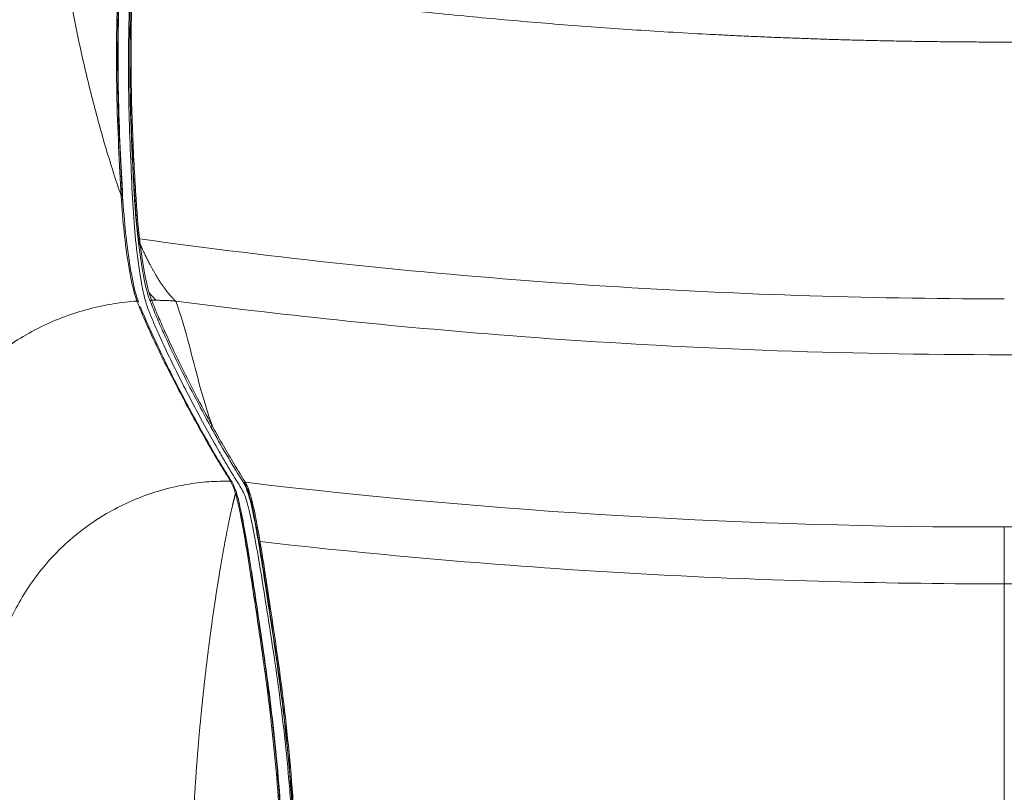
# Model space of a CAD drawing. Header units: millimetres. Extents: x -771 to 771, y -301 to 2485.
# Tile 100 of 256: x -159 to 0, y 43 to 167. Entities that reach past the tile are written whole.
import ezdxf

# ---------------------------------------------------------------- set-up
doc = ezdxf.new("R2010")
doc.units = ezdxf.units.MM
doc.layers.add('ORTHO$2', color=7, linetype='Continuous', true_color=0xffffff)

msp = doc.modelspace()

# ---------------------------------------------------------------- linework, layer by layer
at = {"layer": 'ORTHO$2', "color": 155, "linetype": 'Continuous', "lineweight": 13}
for p, q in [((-142.06, 137.82), (-142.15, 138.42)), ((-137.87, 123.41), (-136.76, 122.18))]:
    msp.add_line(p, q, dxfattribs=at)
for centre, major_axis, ratio, start_param, end_param in [((-137.46, 121.94), (-0.231, -0.095), 0.970383, 4.331064, 5.491137), ((-122.38, 92.59), (-0.215, -0.128), 0.964613, 4.098808, 5.349999)]:
    msp.add_ellipse(centre, major_axis=major_axis, ratio=ratio, start_param=start_param, end_param=end_param, dxfattribs=at)
at = {"layer": 'ORTHO$2', "color": 155, "linetype": 'Continuous', "lineweight": 18}
for points, knots in [([(-146.4, 724.36), (-142.89, 703.49), (-138.1, 671.17), (-133.65, 633.22), (-131.36, 610.69), (-130.08, 596.67), (-129.15, 585.51), (-128.28, 574.38), (-126.9, 554.78), (-125.67, 532.2), (-124.8, 509.5), (-124.33, 492.44), (-124.05, 475.33), (-123.91, 452.53), (-124.19, 424.01), (-125.62, 378.4), (-127.97, 341.39), (-130.47, 312.99), (-131.52, 301.64), (-133.58, 281.8), (-136.13, 253.43), (-138.2, 225.02), (-139.55, 202.28), (-140.2, 189.47), (-140.59, 180.94), (-140.75, 177.38), (-140.87, 174.54), (-140.94, 172.35), (-141.03, 170.17), (-141.12, 167.29), (-141.18, 163.7), (-141.2, 158.05), (-141.11, 151.24), (-140.78, 143.66), (-140.48, 136.88), (-140, 131.09), (-139.36, 126.34), (-138.8, 123.35), (-138.39, 121.8), (-138.15, 121.09), (-137.78, 120.13), (-137.19, 118.71), (-135.54, 114.92), (-132.79, 109.27), (-129.45, 102.91), (-126.96, 98.42), (-125.45, 95.84), (-124.49, 94.23), (-123.67, 92.93), (-123.07, 91.97), (-122.51, 90.96), (-121.91, 89.08), (-121.2, 86.01), (-120.31, 81.13), (-119.35, 75.27), (-118.3, 68.53), (-117.16, 61.1), (-116.15, 53.13), (-115.5, 46.9), (-115.16, 42.71), (-115.01, 40.62), (-114.89, 38.88), (-114.8, 37.48), (-114.58, 33.94), (-114.18, 27.94), (-112.89, 11.06), (-109.24, -25.29), (-103.22, -63.42), (-97.31, -92.36), (-95.47, -100.82), (-94.59, -104.7), (-94.17, -106.64), (-93.66, -108.52), (-92.79, -110.99), (-91.77, -113.18), (-90.88, -114.71), (-90.65, -115.08)], [0, 0, 0, 0, 0.063889, 0.098347, 0.115577, 0.132806, 0.14142, 0.150035, 0.167264, 0.201722, 0.218951, 0.236181, 0.25341, 0.270639, 0.305097, 0.339556, 0.408472, 0.417087, 0.425701, 0.442931, 0.477389, 0.511847, 0.529076, 0.546306, 0.550613, 0.55492, 0.557074, 0.559228, 0.561381, 0.563535, 0.567842, 0.572149, 0.580764, 0.589379, 0.597993, 0.606608, 0.615222, 0.623837, 0.628144, 0.630298, 0.632451, 0.641066, 0.649681, 0.684139, 0.718597, 0.735826, 0.744441, 0.753056, 0.757363, 0.76167, 0.765977, 0.770285, 0.778899, 0.787514, 0.796129, 0.804743, 0.813358, 0.821972, 0.830587, 0.832741, 0.834894, 0.837048, 0.838125, 0.839201, 0.847816, 0.856431, 0.890889, 0.959806, 0.977035, 0.985649, 0.987803, 0.989957, 0.99211, 0.994264, 0.998571, 1, 1, 1, 1]), ([(-137.46, 122.18), (-137.8, 123.01), (-138.12, 124.21), (-138.72, 127.24), (-139.02, 129.06), (-139.29, 131.2)], [0, 0, 0, 0, 0.503009, 0.503009, 1, 1, 1, 1]), ([(-139.83, 122.07), (-138.9, 119.64), (-137.81, 117.24), (-135.53, 112.46), (-134.32, 110.07), (-131.8, 105.25), (-130.5, 102.83), (-128.43, 99.16), (-127.72, 97.93), (-126.63, 96.09), (-126.26, 95.48), (-125.49, 94.24), (-125.08, 93.63), (-124.73, 93.01)], [0, 0, 0, 0, 0.25, 0.25, 0.5, 0.5, 0.75, 0.75, 0.875, 0.875, 0.9375, 0.9375, 1, 1, 1, 1]), ([(-124.5, 92.83), (-124.85, 93.44), (-125.26, 94.06), (-126.03, 95.3), (-126.4, 95.91), (-127.49, 97.75), (-128.2, 98.98), (-130.26, 102.64), (-131.57, 105.07), (-134.07, 109.89), (-135.28, 112.28), (-137.45, 116.84), (-138.43, 119), (-139.31, 121.2)], [0, 0, 0, 0, 0.064006, 0.064006, 0.128012, 0.128012, 0.256025, 0.256025, 0.512049, 0.512049, 0.768074, 0.768074, 1, 1, 1, 1]), ([(-127.67, 101.9), (-129.53, 105.32), (-131.29, 108.71), (-133.77, 113.76), (-134.56, 115.44), (-135.7, 117.96), (-136.07, 118.8), (-136.78, 120.49), (-137.11, 121.33), (-137.46, 122.18)], [0, 0, 0, 0, 0.499827, 0.499827, 0.749914, 0.749914, 0.874957, 0.874957, 1, 1, 1, 1]), ([(-122.35, 92.83), (-122.65, 93.32), (-122.95, 93.81), (-123.87, 95.28), (-124.46, 96.25), (-125.6, 98.21), (-126.17, 99.18), (-126.98, 100.65), (-127.25, 101.13), (-127.57, 101.71), (-127.61, 101.8), (-127.66, 101.89)], [0, 0, 0, 0, 0.16171, 0.16171, 0.485137, 0.485137, 0.808558, 0.808558, 0.970267, 0.970267, 1, 1, 1, 1]), ([(0, 85.62), (0, 85.35), (0, 84.8), (0, 83.68), (0, 82.34), (0, 80.79), (-0.01, 79.03), (-0.01, 77.09), (-0.01, 75), (-0.01, 72.76), (-0.01, 70.41), (-0.01, 67.97), (-0.01, 65.46), (-0.02, 62.92), (-0.01, 60.35), (-0.01, 57.79), (-0.01, 55.25), (-0.01, 52.75), (-0.01, 50.29), (-0.01, 47.91), (-0.01, 45.59), (-0.01, 43.36), (0, 41.21), (0, 39.15), (0, 37.19), (0, 35.33), (0, 33.56), (0, 32.42), (0, 31.87)], [0, 0, 0, 0, 0.048034, 0.096206, 0.144368, 0.192368, 0.240057, 0.28729, 0.333926, 0.379834, 0.424894, 0.468994, 0.512036, 0.553934, 0.594618, 0.634026, 0.672111, 0.708838, 0.744182, 0.778128, 0.81067, 0.841809, 0.871554, 0.899919, 0.926922, 0.952586, 0.976936, 1, 1, 1, 1])]:
    msp.add_open_spline(points, degree=3, knots=knots, dxfattribs=at)
at = {"layer": 'ORTHO$2', "color": 155, "linetype": 'Continuous', "lineweight": 13}
for points, knots in [([(-142.37, 139.04), (-142.85, 140.42), (-143.32, 141.85), (-144.18, 144.55), (-144.56, 145.82), (-145.33, 148.41), (-145.7, 149.75), (-146.8, 153.79), (-147.5, 156.54), (-148.49, 160.77), (-148.81, 162.19), (-149.43, 165.08), (-149.74, 166.54), (-150.6, 170.88), (-151.11, 173.77), (-151.58, 176.68)], [0, 0, 0, 0, 0.129801, 0.129801, 0.238576, 0.238576, 0.347351, 0.347351, 0.564901, 0.564901, 0.673676, 0.673676, 0.78245, 0.78245, 1, 1, 1, 1]), ([(-142.81, 175.22), (-142.94, 171.89), (-143.06, 168.61), (-143.14, 162.14), (-143.13, 158.91), (-143.02, 152.73), (-142.91, 149.79), (-142.65, 144.17), (-142.52, 141.49), (-142.37, 139.04)], [0, 0, 0, 0, 0.25, 0.25, 0.5, 0.5, 0.75, 0.75, 1, 1, 1, 1]), ([(-142.63, 175.21), (-142.76, 171.91), (-142.88, 168.65), (-142.96, 162.22), (-142.95, 159.02), (-142.85, 152.88), (-142.74, 149.95), (-142.46, 144.03), (-142.32, 141.09), (-142.15, 138.42)], [0, 0, 0, 0, 0.243487, 0.243487, 0.486452, 0.486452, 0.729417, 0.729417, 1, 1, 1, 1]), ([(-142.13, 138.93), (-142.27, 141.35), (-142.4, 143.99), (-142.66, 149.58), (-142.77, 152.55), (-142.87, 158.77), (-142.88, 162.03), (-142.8, 168.55), (-142.68, 171.86), (-142.55, 175.21)], [0, 0, 0, 0, 0.245489, 0.245489, 0.496993, 0.496993, 0.748496, 0.748496, 1, 1, 1, 1]), ([(-140.7, 174.86), (-140.87, 170.57), (-140.99, 166.21), (-140.99, 157.88), (-140.93, 153.89), (-140.64, 146.23), (-140.46, 142.69), (-140.09, 136.35), (-139.85, 133.49), (-139.53, 131.05)], [0, 0, 0, 0, 0.251501, 0.251501, 0.503002, 0.503002, 0.754503, 0.754503, 1, 1, 1, 1]), ([(-139.47, 131.14), (-139.62, 132.31), (-139.75, 133.57), (-140.06, 136.92), (-140.2, 139.1), (-140.45, 143.77), (-140.58, 146.28), (-140.8, 151.56), (-140.88, 154.3), (-140.96, 159.94), (-140.97, 162.88), (-140.9, 168.84), (-140.79, 171.84), (-140.67, 174.86)], [0, 0, 0, 0, 0.118438, 0.118438, 0.294815, 0.294815, 0.471192, 0.471192, 0.647568, 0.647568, 0.823945, 0.823945, 1, 1, 1, 1]), ([(-139.29, 131.2), (-139.61, 133.68), (-139.86, 136.58), (-140.24, 142.97), (-140.42, 146.49), (-140.71, 154.08), (-140.78, 158.04), (-140.78, 166.29), (-140.66, 170.6), (-140.49, 174.85)], [0, 0, 0, 0, 0.25, 0.25, 0.5, 0.5, 0.75, 0.75, 1, 1, 1, 1]), ([(0, 163.84), (1.81, 163.85), (5.44, 163.85), (10.88, 163.9), (16.31, 163.98), (21.75, 164.1), (27.18, 164.24), (32.61, 164.42), (38.04, 164.63), (43.47, 164.88), (48.89, 165.15), (54.31, 165.46), (59.73, 165.8), (65.14, 166.18), (70.56, 166.59), (75.96, 167.03), (81.37, 167.5), (86.77, 168), (92.16, 168.54), (97.56, 169.11), (102.94, 169.71), (108.32, 170.35), (113.7, 171.02), (119.07, 171.72), (124.44, 172.45), (129.8, 173.21), (135.15, 174.01), (138.71, 174.57), (140.49, 174.85)], [0, 0, 0, 0, 0.038387, 0.076769, 0.115148, 0.153525, 0.191902, 0.23028, 0.268659, 0.307042, 0.34543, 0.383824, 0.422225, 0.460634, 0.499054, 0.537485, 0.575928, 0.614385, 0.652858, 0.691346, 0.729853, 0.768378, 0.806924, 0.845491, 0.884081, 0.922695, 0.961334, 1, 1, 1, 1]), ([(-142.37, 139.03), (-142.11, 134.8), (-141.72, 131.24), (-140.97, 126.48), (-140.66, 124.91), (-140.34, 123.7)], [0, 0, 0, 0, 0.604686, 0.604686, 1, 1, 1, 1]), ([(-140.09, 123.53), (-140.41, 124.75), (-140.72, 126.32), (-141.47, 131.11), (-141.87, 134.68), (-142.13, 138.93)], [0, 0, 0, 0, 0.395428, 0.395428, 1, 1, 1, 1]), ([(0, 122.42), (-2.24, 122.42), (-4.48, 122.43), (-28.61, 122.59), (-50.52, 123.45), (-95.01, 126.65), (-117.36, 129.02), (-139.4, 132.1)], [0, 0, 0, 0, 0.047738, 0.047738, 0.515015, 0.515015, 1, 1, 1, 1]), ([(-139.53, 131.05), (-139.26, 128.9), (-138.96, 127.07), (-138.35, 124.05), (-138.03, 122.85), (-137.69, 122.03)], [0, 0, 0, 0, 0.5, 0.5, 1, 1, 1, 1]), ([(-137.69, 122.03), (-137.34, 121.19), (-137.01, 120.34), (-136.3, 118.65), (-135.93, 117.81), (-134.8, 115.29), (-134, 113.61), (-131.53, 108.56), (-129.77, 105.16), (-127.91, 101.74)], [0, 0, 0, 0, 0.125, 0.125, 0.25, 0.25, 0.5, 0.5, 1, 1, 1, 1]), ([(-133.58, 122.06), (-115.19, 119.67), (-96.62, 117.76), (-52.06, 114.39), (-26.06, 113.41), (0, 113.41)], [0, 0, 0, 0, 0.417607, 0.417607, 1, 1, 1, 1]), ([(-127.67, 101.9), (-128.36, 103.81), (-128.94, 105.71), (-130.82, 112.43), (-131.82, 117.22), (-133.58, 122.06)], [0, 0, 0, 0, 0.281857, 0.281857, 1, 1, 1, 1]), ([(133.58, 122.06), (130.82, 121.71), (125.3, 121), (116.99, 120.03), (108.68, 119.12), (100.36, 118.27), (92.03, 117.49), (83.7, 116.78), (75.36, 116.14), (67.01, 115.57), (58.65, 115.06), (50.29, 114.62), (41.92, 114.24), (33.55, 113.94), (25.17, 113.7), (16.78, 113.53), (8.39, 113.43), (2.8, 113.41), (0, 113.41)], [0, 0, 0, 0, 0.062733, 0.125407, 0.188028, 0.250602, 0.313135, 0.375633, 0.438101, 0.500546, 0.562975, 0.625392, 0.687804, 0.750217, 0.812637, 0.87507, 0.937523, 1, 1, 1, 1]), ([(-127.91, 101.74), (-127.09, 100.23), (-126.24, 98.72), (-124.92, 96.46), (-124.47, 95.7), (-123.54, 94.19), (-123.05, 93.44), (-122.6, 92.68)], [0, 0, 0, 0, 0.5, 0.5, 0.75, 0.75, 1, 1, 1, 1]), ([(-122.6, 92.68), (-122.18, 91.97), (-121.86, 91), (-121.23, 88.54), (-120.93, 87.05), (-120.3, 83.61), (-119.97, 81.65), (-119.29, 77.37), (-118.94, 75.06), (-117.81, 67.61), (-116.95, 61.89), (-115.55, 50.04), (-114.98, 43.81), (-114.6, 37.53)], [0, 0, 0, 0, 0.125, 0.125, 0.25, 0.25, 0.375, 0.375, 0.5, 0.5, 0.75, 0.75, 1, 1, 1, 1]), ([(-114.57, 37.53), (-114.75, 40.68), (-114.98, 43.85), (-115.54, 50.09), (-115.87, 53.15), (-116.58, 59.15), (-116.97, 62.08), (-117.75, 67.62), (-118.15, 70.26), (-118.9, 75.3), (-119.26, 77.63), (-119.93, 81.89), (-120.25, 83.82), (-120.89, 87.27), (-121.18, 88.74), (-121.79, 91.14), (-122.1, 92.09), (-122.5, 92.8)], [0, 0, 0, 0, 0.125607, 0.125607, 0.251021, 0.251021, 0.376435, 0.376435, 0.50185, 0.50185, 0.627264, 0.627264, 0.752678, 0.752678, 0.878092, 0.878092, 1, 1, 1, 1]), ([(-114.39, 37.53), (-114.76, 43.84), (-115.33, 50.09), (-116.73, 61.99), (-117.58, 67.72), (-118.7, 75.19), (-119.06, 77.51), (-119.73, 81.8), (-120.06, 83.76), (-120.69, 87.2), (-120.99, 88.69), (-121.62, 91.15), (-121.93, 92.12), (-122.35, 92.83)], [0, 0, 0, 0, 0.25, 0.25, 0.5, 0.5, 0.625, 0.625, 0.75, 0.75, 0.875, 0.875, 1, 1, 1, 1]), ([(0, 85.62), (4.08, 85.63), (12.25, 85.65), (24.5, 85.86), (36.74, 86.21), (48.99, 86.71), (61.23, 87.36), (73.47, 88.16), (85.71, 89.1), (97.93, 90.19), (110.16, 91.42), (118.29, 92.36), (122.35, 92.83)], [0, 0, 0, 0, 0.09962, 0.199262, 0.29895, 0.398708, 0.498557, 0.598523, 0.698627, 0.798892, 0.899343, 1, 1, 1, 1]), ([(-123.85, 90.72), (-123.3, 88.73), (-122.81, 86.03), (-121.95, 80.84), (-121.64, 78.88), (-121.01, 74.69), (-120.67, 72.45), (-119.97, 67.69), (-119.6, 65.18), (-118.89, 60.04), (-118.56, 57.39), (-117.93, 51.91), (-117.63, 49.09), (-117.13, 43.45), (-116.94, 40.61), (-116.76, 37.76)], [0, 0, 0, 0, 0.240158, 0.240158, 0.366798, 0.366798, 0.493438, 0.493438, 0.620079, 0.620079, 0.746719, 0.746719, 0.87336, 0.87336, 1, 1, 1, 1]), ([(-123.66, 90.7), (-123.42, 89.81), (-123.19, 88.77), (-122.67, 86.19), (-122.39, 84.61), (-121.81, 81.09), (-121.5, 79.13), (-120.87, 74.96), (-120.54, 72.75), (-119.84, 68.06), (-119.48, 65.58), (-118.76, 60.43), (-118.42, 57.78), (-117.79, 52.36), (-117.5, 49.56), (-116.97, 43.77), (-116.77, 40.78), (-116.58, 37.79)], [0, 0, 0, 0, 0.10733, 0.10733, 0.233896, 0.233896, 0.360462, 0.360462, 0.487028, 0.487028, 0.613594, 0.613594, 0.74016, 0.74016, 0.866726, 0.866726, 1, 1, 1, 1]), ([(-116.5, 37.79), (-116.69, 40.63), (-116.88, 43.46), (-117.38, 49.09), (-117.68, 51.91), (-118.31, 57.37), (-118.65, 60.02), (-119.36, 65.14), (-119.73, 67.64), (-120.79, 74.75), (-121.42, 78.95), (-122.58, 85.89), (-123.07, 88.58), (-123.62, 90.56)], [0, 0, 0, 0, 0.126624, 0.126624, 0.253249, 0.253249, 0.379873, 0.379873, 0.506497, 0.506497, 0.759746, 0.759746, 1, 1, 1, 1]), ([(-119.98, 83.27), (-110.24, 82.15), (-100.47, 81.17), (-71.1, 78.65), (-51.5, 77.51), (-22.05, 76.63), (-12.22, 76.47), (-1.6, 76.45), (-0.8, 76.45), (-0.01, 76.45)], [0, 0, 0, 0, 0.245466, 0.245466, 0.735294, 0.735294, 0.980208, 0.980208, 1, 1, 1, 1]), ([(119.99, 83.27), (110.24, 82.15), (100.47, 81.17), (71.1, 78.65), (51.5, 77.51), (22.05, 76.63), (12.22, 76.47), (1.59, 76.45), (0.79, 76.45), (-0.01, 76.45)], [0, 0, 0, 0, 0.245439, 0.245439, 0.735187, 0.735187, 0.980061, 0.980061, 1, 1, 1, 1])]:
    msp.add_open_spline(points, degree=3, knots=knots, dxfattribs=at)
for points, weights, knots in [([(0, 163.84), (-23.72, 163.84), (-47.4, 164.77), (-94.36, 168.47), (-117.64, 171.23), (-140.49, 174.85)], [0.999999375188, 0.999999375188, 0.999999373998, 0.999999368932, 0.99999936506, 0.999999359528], [0, 0, 0, 0, 0.503005, 0.503005, 1, 1, 1, 1]), ([(-133.58, 122.06), (-134.03, 122.47), (-134.48, 122.96), (-135.37, 124.08), (-135.82, 124.72), (-137.14, 126.8), (-138, 128.42), (-139, 130.55), (-139.15, 130.87), (-139.29, 131.2)], [0.999999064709, 0.999999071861, 0.999999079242, 0.999999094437, 0.99999910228, 0.999999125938, 0.999999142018, 0.999999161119, 0.999999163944, 0.999999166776], [0, 0, 0, 0, 0.230076, 0.230076, 0.460152, 0.460152, 0.920304, 0.920304, 1, 1, 1, 1]), ([(-130.69, 39.22), (-130.56, 41.85), (-130.4, 44.52), (-130.09, 48.6), (-129.98, 49.97), (-129.74, 52.72), (-129.61, 54.12), (-129.2, 58.27), (-128.9, 61.02), (-128.25, 66.41), (-127.9, 69.07), (-127.16, 74.18), (-126.78, 76.65), (-126.01, 81.26), (-125.61, 83.41), (-124.87, 87.15), (-124.51, 88.75), (-124.1, 90.4), (-124.02, 90.73), (-123.94, 91.04)], [0.999995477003, 0.999995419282, 0.999995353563, 0.999995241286, 0.999995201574, 0.999995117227, 0.999995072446, 0.999994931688, 0.999994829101, 0.999994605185, 0.999994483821, 0.999994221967, 0.999994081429, 0.999993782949, 0.9999936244, 0.999993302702, 0.999993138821, 0.999992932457, 0.999992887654, 0.999992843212], [0, 0, 0, 0, 0.137383, 0.137383, 0.206074, 0.206074, 0.274765, 0.274765, 0.412148, 0.412148, 0.549531, 0.549531, 0.686914, 0.686914, 0.824296, 0.824296, 0.961679, 0.961679, 1, 1, 1, 1])]:
    msp.add_rational_spline(points, weights, degree=3, knots=knots, dxfattribs=at)
for points in [[(-142.37, 139.03), (-142.27, 139.04), (-142.16, 138.99), (-142.13, 138.93)], [(-139.53, 131.05), (-139.5, 131.13), (-139.39, 131.2), (-139.29, 131.2)], [(-127.66, 101.89), (-127.67, 101.89), (-127.67, 101.9), (-127.67, 101.9)], [(0, 85.62), (-40.98, 85.57), (-82, 88.01), (-122.35, 92.83)], [(-123.94, 91.04), (-123.84, 91.04), (-123.74, 90.97), (-123.71, 90.88)]]:
    msp.add_open_spline(points, degree=3, dxfattribs=at)
at = {"layer": 'ORTHO$2', "color": 155, "linetype": 'Continuous', "lineweight": 18}
for points in [[(-140.34, 123.7), (-140.17, 123.06), (-140, 122.52), (-139.83, 122.07)], [(-139.58, 121.89), (-139.75, 122.33), (-139.92, 122.88), (-140.09, 123.53)], [(-124.73, 93.01), (-124.44, 92.5), (-124.17, 91.84), (-123.94, 91.04)], [(-123.71, 90.88), (-123.95, 91.67), (-124.21, 92.32), (-124.5, 92.83)], [(-123.94, 91.04), (-123.91, 90.94), (-123.88, 90.83), (-123.85, 90.72)], [(-123.62, 90.56), (-123.65, 90.67), (-123.68, 90.78), (-123.71, 90.88)]]:
    msp.add_open_spline(points, degree=3, dxfattribs=at)
at = {"layer": 'ORTHO$2', "color": 155, "linetype": 'Continuous', "lineweight": 13}
for points, weights in [([(-139.83, 122.07), (-181.09, 119.08), (-178.43, 78.8)], [0.938203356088, 0.681648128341, 1]), ([(-139.83, 122.07), (-139.62, 122.09), (-139.58, 121.89)], [1, 0.765765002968, 1]), ([(-133.58, 122.06), (-135.52, 122.21), (-137.46, 122.18)], [1, 0.978509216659, 0.959638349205]), ([(-127.91, 101.74), (-127.84, 101.9), (-127.66, 101.89)], [0.999477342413, 0.811580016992, 0.999233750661]), ([(-163.49, 54.22), (-165.02, 93.83), (-124.73, 93.01)], [1, 0.668266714, 0.983958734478]), ([(-124.73, 93.01), (-124.54, 93), (-124.5, 92.83)], [1, 0.800979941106, 1])]:
    msp.add_rational_spline(points, weights, degree=2, dxfattribs=at)

doc.saveas('drawing.dxf')
